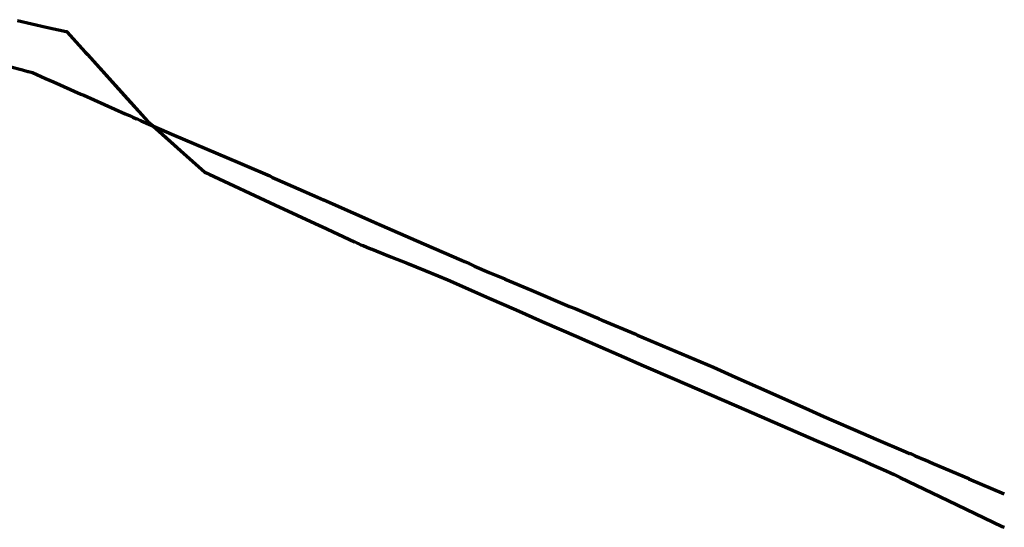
# Model space of a CAD drawing. Header units: metres. Extents: x 232726 to 233626, y 553211 to 553790.
# Tile 4 of 4: x 233422 to 233626, y 553328 to 553433. Entities that reach past the tile are written whole.
import ezdxf

# ---------------------------------------------------------------- set-up
doc = ezdxf.new("R2010")
doc.units = ezdxf.units.M
doc.layers.add('Leidingtrace NAM', color=200, linetype='Continuous', lineweight=70)
doc.layers.add('Leidingtrace NAM contour-G', color=252, linetype='Continuous', lineweight=9)

msp = doc.modelspace()

# ---------------------------------------------------------------- linework, layer by layer
at = {"layer": 'Leidingtrace NAM'}
for points in [[(233421.2, 553432.86), (233427.2, 553431.52), (233431.37, 553430.6), (233431.45, 553430.58), (233431.5, 553430.52), (233435.3, 553426.33), (233435.76, 553425.82), (233444.07, 553416.63), (233447.1, 553413.28), (233448.32, 553411.92), (233449.33, 553411.04), (233449.34, 553411.03), (233455.83, 553405.25), (233460.16, 553401.41), (233460.82, 553401.09), (233461.04, 553400.99), (233474.75, 553394.6), (233483.97, 553390.31), (233484.46, 553390.1), (233491.25, 553386.93), (233491.39, 553386.88), (233492.01, 553386.57), (233492.08, 553386.55), (233492.58, 553386.3), (233493.08, 553386.11), (233493.87, 553385.81), (233494.65, 553385.48), (233494.95, 553385.36), (233495.75, 553385.03), (233498.8, 553383.81), (233502.22, 553382.45), (233505.94, 553380.95), (233508.65, 553379.85), (233510.64, 553378.98), (233516.15, 553376.57), (233519.25, 553375.21), (233524.87, 553372.75), (233530.3, 553370.38)], [(233419.59, 553423.3), (233422.24, 553422.61), (233423.38, 553422.32), (233423.51, 553422.29), (233424.36, 553422.08), (233427.08, 553420.86), (233428.71, 553420.13), (233434.42, 553417.61), (233435.04, 553417.35), (233443.63, 553413.53), (233444.5, 553413.13), (233445.2, 553412.84), (233445.22, 553412.81), (233445.99, 553412.49), (233446.15, 553412.43), (233446.64, 553412.18), (233446.92, 553412.06), (233451.12, 553410.21), (233452.22, 553409.74), (233453.3, 553409.3), (233467.54, 553403.22), (233468.47, 553402.83), (233473.69, 553400.61), (233474.26, 553400.26), (233475.17, 553399.84), (233478.52, 553398.38), (233483.59, 553396.18), (233484.8, 553395.64), (233484.91, 553395.62), (233486.76, 553394.81), (233486.78, 553394.78), (233495.22, 553391.08), (233495.37, 553391.02), (233496.95, 553390.33), (233504.11, 553387.21), (233513.53, 553383.09), (233514.13, 553382.82), (233514.32, 553382.73), (233515.04, 553382.44), (233515.06, 553382.41), (233515.09, 553382.39), (233516.25, 553381.87), (233519.26, 553380.56), (233522.52, 553379.19), (233522.59, 553379.16), (233528.04, 553376.87), (233535.97, 553373.5), (233537.14, 553373.03), (233540.88, 553371.44), (233542.05, 553370.97), (233542.07, 553370.94), (233542.76, 553370.65), (233549.76, 553367.7), (233550.08, 553367.54), (233565.87, 553360.87), (233570.49, 553358.82), (233577.53, 553355.65), (233577.55, 553355.66), (233585.78, 553351.98), (233588.83, 553350.62), (233590.88, 553349.74), (233590.89, 553349.75), (233595.43, 553347.78), (233599.73, 553345.94), (233605.86, 553343.31), (233606.65, 553342.96), (233606.82, 553342.9), (233606.84, 553342.9), (233607.24, 553342.72), (233607.79, 553342.48), (233607.81, 553342.48), (233609.84, 553341.62), (233609.85, 553341.59), (233611.53, 553340.87), (233618.94, 553337.72), (233618.96, 553337.69), (233626.33, 553334.53)], [(233530.3, 553370.38), (233537.84, 553367.07), (233539.21, 553366.47), (233540.19, 553366.04), (233548.41, 553362.44), (233549.16, 553362.12), (233551.41, 553361.14), (233551.42, 553361.13), (233557.87, 553358.35), (233572.76, 553351.9), (233587.24, 553345.64), (233587.25, 553345.63), (233591.3, 553343.88), (233597.39, 553341.25), (233598.59, 553340.73), (233601.77, 553339.35), (233602.66, 553338.93), (233603.42, 553338.56), (233604.66, 553337.97), (233614.66, 553333.17), (233614.67, 553333.16), (233625.88, 553327.79), (233626.33, 553327.6)]]:
    msp.add_lwpolyline(points, dxfattribs=at)
at = {"layer": 'Leidingtrace NAM contour-G', "transparency": 33554687}
for points in [[(233421.16, 553432.66), (233427.16, 553431.32), (233431.32, 553430.41), (233431.34, 553430.4), (233431.35, 553430.39), (233435.15, 553426.2), (233435.61, 553425.69), (233443.92, 553416.5), (233446.95, 553413.15), (233448.18, 553411.78), (233449.19, 553410.89), (233449.2, 553410.88), (233455.7, 553405.1), (233460.05, 553401.24), (233460.73, 553400.91), (233460.96, 553400.81), (233474.67, 553394.42), (233483.89, 553390.13), (233484.38, 553389.92), (233491.17, 553386.74), (233491.31, 553386.7), (233491.94, 553386.38), (233492.01, 553386.36), (233492.5, 553386.12), (233493.01, 553385.92), (233493.8, 553385.62), (233494.57, 553385.3), (233494.87, 553385.17), (233495.67, 553384.84), (233498.73, 553383.62), (233502.15, 553382.26), (233505.86, 553380.76), (233508.57, 553379.67), (233510.56, 553378.8), (233516.07, 553376.39), (233519.17, 553375.03), (233524.79, 553372.57), (233530.22, 553370.2)], [(233421.24, 553433.06), (233427.24, 553431.72), (233431.42, 553430.79), (233431.56, 553430.76), (233431.65, 553430.65), (233435.45, 553426.46), (233435.91, 553425.95), (233444.22, 553416.76), (233447.25, 553413.41), (233448.46, 553412.06), (233449.47, 553411.19), (233449.48, 553411.18), (233455.96, 553405.4), (233460.27, 553401.58), (233460.91, 553401.27), (233461.12, 553401.17), (233474.83, 553394.78), (233484.05, 553390.49), (233484.54, 553390.28), (233491.33, 553387.12), (233491.47, 553387.06), (233492.08, 553386.76), (233492.15, 553386.74), (233492.66, 553386.48), (233493.15, 553386.3), (233493.94, 553386), (233494.73, 553385.66), (233495.03, 553385.55), (233495.83, 553385.22), (233498.87, 553384), (233502.29, 553382.64), (233506.02, 553381.14), (233508.73, 553380.03), (233510.72, 553379.16), (233516.23, 553376.75), (233519.33, 553375.39), (233524.95, 553372.93), (233530.38, 553370.56)]]:
    msp.add_lwpolyline(points, dxfattribs=at)

doc.saveas('drawing.dxf')
